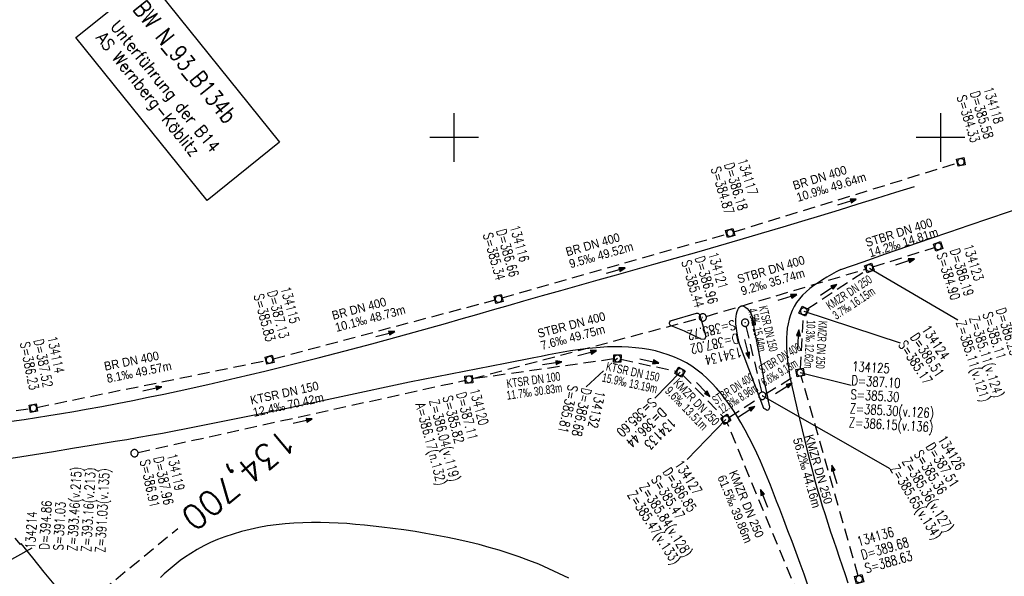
# Model space of a CAD drawing. Extents: x 509711 to 510770, y 487920 to 489033.
# Tile 7 of 11: x 510211 to 510413, y 488510 to 488624. Entities that reach past the tile are written whole.
import ezdxf
from ezdxf.enums import TextEntityAlignment as Align

# ---------------------------------------------------------------- set-up
doc = ezdxf.new("R2010")
doc.units = 0
doc.header["$LTSCALE"] = 10
doc.header["$MEASUREMENT"] = 0
for name, pattern in [('AUSGEZOGEN', [0]), ('LT00', [0]), ('LT17', [0.15, 0.1, -0.05]), ('STRICHLINIE2', [0.375, 0.25, -0.125])]:
    doc.linetypes.add(name, pattern=pattern)
doc.layers.get('0').update_dxf_attribs({"linetype": 'LT00'})
for name, color, linetype in [('-BESCH', 7, 'STRICHLINIE2'), ('-BKAN006', 140, 'LT00'), ('-BSCH006', 5, 'LT00'), ('-Halt-Pfeil', 4, 'LT00'), ('A-TEXT-KILOMETER', 30, 'LT17'), ('BW-SCHRIFT', 20, 'AUSGEZOGEN'), ('RRB_OK', 181, 'Continuous'), ('V_AFBR_BAB', 250, 'LT00'), ('V_BFBR_BAB', 250, 'LT00'), ('V_KA_MULD', 182, 'LT00'), ('V_KA_PRUF', 182, 'LT00'), ('V_RASTER', 250, 'LT00'), ('V_SINKK', 182, 'LT00')]:
    doc.layers.add(name, color=color, linetype=linetype)
doc.styles.add('Haltungsbeschriftung', font='ARIAL.TTF', dxfattribs={"width": 0.75})
doc.styles.add('Kilometrierung', font='romans.shx')
doc.styles.add('ROMANS', font='romans.shx')
doc.styles.add('schachtbeschriftung', font='romans.shx', dxfattribs={"width": 0.75, "height": 0.2})

# ---------------------------------------------------------------- blocks, each defined once
blk = doc.blocks.new('SYMB0003')
at = {"color": 0, "linetype": 'ByBlock'}
for p, q in [((-0.015712, 0), (0.010166, 0.012015)), ((0, -0.021257), (-0.015712, 0)), ((0.010166, 0.012015), (0, -0.021257))]:
    blk.add_line(p, q, dxfattribs=at)
for points in [[(-0.031395, 0.499013), (-0.093691, 0.491144), (-0.154509, 0.475528), (-0.21289, 0.452414), (-0.267913, 0.422164), (-0.318712, 0.385257), (-0.364484, 0.342274), (-0.404509, 0.293893), (-0.438154, 0.240877), (-0.464888, 0.184062), (-0.484292, 0.124345), (-0.496058, 0.062667), (-0.5, 0)], [(-0.5, 0), (-0.496058, -0.062667), (-0.484292, -0.124345), (-0.464888, -0.184062), (-0.438154, -0.240877), (-0.404509, -0.293893), (-0.364485, -0.342274), (-0.318712, -0.385257), (-0.267914, -0.422164), (-0.21289, -0.452414), (-0.154509, -0.475529), (-0.093691, -0.491144), (-0.031395, -0.499014), (0.031395, -0.499014)], [(0.5, 0), (0.496057, 0.062667), (0.484292, 0.124345), (0.464888, 0.184062), (0.438153, 0.240877), (0.404509, 0.293893), (0.364484, 0.342274), (0.318712, 0.385257), (0.267913, 0.422164), (0.21289, 0.452414), (0.154509, 0.475528), (0.093691, 0.491144), (0.031395, 0.499013), (-0.031395, 0.499013)], [(0.031395, -0.499014), (0.093691, -0.491144), (0.154509, -0.475529), (0.21289, -0.452414), (0.267914, -0.422164), (0.318712, -0.385257), (0.364485, -0.342274), (0.404509, -0.293893), (0.438154, -0.240877), (0.464889, -0.184062), (0.484292, -0.124345), (0.496058, -0.062667), (0.5, 0)]]:
    blk.add_lwpolyline(points, dxfattribs=at)
blk = doc.blocks.new('SYMB1210')
at = {"color": 0, "linetype": 'ByBlock'}
blk.add_line((0.018815, -0.179014), (0.055623, -0.17119), dxfattribs=at)
for points in [[(-0.2, -0.2, 0), (-0.2, 0.2, 0), (0.2, 0.2, 0), (0.2, -0.2, 0), (-0.2, -0.2, 0)], [(0.018815, 0.179014, 0), (-0.018815, 0.179014, 0), (-0.055623, 0.17119, 0), (-0.09, 0.155885, 0), (-0.120444, 0.133766, 0), (-0.145623, 0.105801, 0), (-0.164438, 0.073213, 0), (-0.176067, 0.037424, 0), (-0.18, 0, 0)], [(-0.18, 0, 0), (-0.176067, -0.037424, 0), (-0.164438, -0.073213, 0), (-0.145623, -0.105801, 0), (-0.120444, -0.133766, 0), (-0.09, -0.155885, 0), (-0.055623, -0.17119, 0), (-0.018815, -0.179014, 0), (0.018815, -0.179014, 0)], [(0.18, 0, 0), (0.176067, 0.037424, 0), (0.164438, 0.073213, 0), (0.145623, 0.105801, 0), (0.120444, 0.133766, 0), (0.09, 0.155885, 0), (0.055623, 0.17119, 0), (0.018815, 0.179014, 0)], [(0.055623, -0.17119, 0), (0.09, -0.155885, 0), (0.120444, -0.133766, 0), (0.145623, -0.105801, 0), (0.164438, -0.073213, 0), (0.176067, -0.037424, 0), (0.18, 0, 0)]]:
    blk.add_polyline3d(points, dxfattribs=at)
blk = doc.blocks.new('SYMB0652')
at = {"color": 0, "linetype": 'ByBlock'}
blk.add_polyline3d([(-0.15, -0.075, 0), (0.15, -0.075, 0), (0.15, 0.075, 0), (-0.15, 0.075, 0), (-0.15, -0.075, 0)], dxfattribs=at)
blk = doc.blocks.new('SYMB0070')
at = {"color": 0, "linetype": 'ByBlock'}
for p, q in [((-0.5, 0), (0.2, 0)), ((0.5, 0), (0.2, 0.1)), ((0.2, 0.1), (0.2, 0)), ((0.468, 0), (0.21, 0.086)), ((0.21, 0.086), (0.21, -0.086)), ((0.21, -0.086), (0.468, 0)), ((0.22, -0.072), (0.437, 0)), ((0.23, -0.058), (0.405, 0)), ((0.24, -0.045), (0.374, 0)), ((0.342, 0), (0.25, 0.031)), ((0.25, 0.031), (0.25, -0.031)), ((0.25, -0.031), (0.342, 0)), ((0.26, -0.017), (0.31, 0)), ((0.27, -0.003), (0.279, 0))]:
    blk.add_line(p, q, dxfattribs=at)
for points in [[(0.2, 0), (0.2, -0.1), (0.5, 0)], [(0.437, 0), (0.22, 0.072), (0.22, -0.072)], [(0.405, 0), (0.23, 0.058), (0.23, -0.058)], [(0.374, 0), (0.24, 0.045), (0.24, -0.045)], [(0.31, 0), (0.26, 0.017), (0.26, -0.017)], [(0.279, 0), (0.27, 0.003), (0.27, -0.003)]]:
    blk.add_lwpolyline(points, dxfattribs=at)

msp = doc.modelspace()

# ---------------------------------------------------------------- linework, layer by layer
at = {"layer": '-BESCH'}
for p, q in [((510357.47, 488580.61), (510403.48, 488594.78)), ((510309.85, 488567.05), (510356.03, 488580.19)), ((510386.1, 488573.42), (510398.79, 488577.43)), ((510351.83, 488563.25), (510384.66, 488572.98)), ((510372.52, 488564.72), (510384.76, 488572.78)), ((510262.75, 488554.52), (510308.4, 488566.65)), ((510303.75, 488550.49), (510350.39, 488562.85)), ((510371.19, 488552.46), (510371.85, 488563.56)), ((510360, 488561.23), (510363.2, 488547.67)), ((510214.19, 488544.56), (510261.29, 488554.18)), ((510332.79, 488554.5), (510303.78, 488550.4)), ((510334.28, 488554.45), (510345.71, 488551.97)), ((510346.96, 488551.27), (510355.31, 488542.64)), ((510364.01, 488547.33), (510370.51, 488551.32)), ((510383.07, 488509.97), (510371.35, 488550.99)), ((510234.99, 488535.3), (510302.29, 488550.14)), ((510356.47, 488542.5), (510362.74, 488546.53)), ((510154.21, 488536.05), (510212.72, 488544.31)), ((510370.79, 488505.95), (510356.12, 488541.4))]:
    msp.add_line(p, q, dxfattribs=at)
at = {"layer": '-BSCH006'}
for p, q in [((510385.38, 488573.2), (510403.54, 488562.52)), ((510371.89, 488564.31), (510391.69, 488557.79)), ((510333.55, 488554.61), (510332.99, 488554.1)), ((510330.73, 488552.05), (510327.17, 488548.8)), ((510346.44, 488551.81), (510341.25, 488546.43)), ((510371.15, 488551.71), (510381.63, 488549.14)), ((510363.37, 488546.94), (510389.55, 488531.98)), ((510355.84, 488542.1), (510347.88, 488533.86)), ((510200.28, 488508.46), (510213.19, 488515.72))]:
    msp.add_line(p, q, dxfattribs=at)
at = {"layer": 'A-TEXT-KILOMETER', "ltscale": 2.5}
msp.add_line((510224.63, 488504.46), (510243.14, 488519.64), dxfattribs=at)
at = {"layer": 'BW-SCHRIFT'}
msp.add_lwpolyline([(510237.11, 488632.57), (510264.07, 488599.08), (510249.18, 488587.1), (510222.22, 488620.59)], close=True, dxfattribs=at)
at = {"layer": 'RRB_OK', "flags": 128}
msp.add_lwpolyline([(510323.54, 488509.44), (510321.51, 488510.45), (510319.45, 488511.41), (510317.37, 488512.31), (510315.38, 488513.1), (510313.37, 488513.85), (510311.33, 488514.54), (510309.28, 488515.19), (510307.22, 488515.79), (510305.14, 488516.35), (510303.05, 488516.86), (510300.96, 488517.35), (510298.71, 488517.82), (510296.46, 488518.26), (510294.2, 488518.66), (510291.94, 488519.03), (510289.67, 488519.36), (510287.4, 488519.67), (510285.13, 488519.96), (510283.33, 488520.17), (510281.53, 488520.36), (510279.73, 488520.52), (510277.92, 488520.67), (510276.12, 488520.78), (510274.31, 488520.86), (510272.49, 488520.9), (510270.68, 488520.9), (510268.86, 488520.86), (510267.04, 488520.77), (510265.22, 488520.63), (510263.41, 488520.43), (510261.6, 488520.18), (510259.81, 488519.87), (510258.03, 488519.49), (510256.27, 488519.05), (510254.52, 488518.53), (510252.8, 488517.95), (510251.35, 488517.39), (510249.92, 488516.77), (510248.52, 488516.09), (510247.16, 488515.36), (510245.83, 488514.56), (510244.54, 488513.7), (510243.67, 488513.07), (510242.83, 488512.42), (510242, 488511.74), (510241.19, 488511.04), (510240.38, 488510.34), (510239.58, 488509.62)], dxfattribs=at)
at = {"layer": 'V_AFBR_BAB'}
msp.add_line((510363.7, 488544.34), (510358.64, 488557.52), dxfattribs=at)
for points in [[(510208.99, 488541.69), (510211.55, 488542.08), (510214.1, 488542.48), (510216.66, 488542.89), (510219.22, 488543.31), (510221.77, 488543.74), (510224.32, 488544.18), (510227.52, 488544.76), (510230.71, 488545.37), (510233.9, 488545.99), (510237.09, 488546.64), (510240.27, 488547.3), (510243.45, 488547.98), (510249.32, 488549.27), (510255.18, 488550.61), (510261.03, 488551.99), (510266.55, 488553.34), (510272.06, 488554.73), (510277.56, 488556.15), (510283.05, 488557.61), (510288.53, 488559.1), (510291.76, 488560), (510294.99, 488560.91), (510298.22, 488561.82), (510301.44, 488562.74), (510304.67, 488563.66), (510307.89, 488564.59), (510311.11, 488565.51), (510314.34, 488566.43), (510318.15, 488567.52), (510321.96, 488568.59), (510325.77, 488569.67), (510329.58, 488570.74), (510333.39, 488571.81), (510337.21, 488572.89), (510341.02, 488573.96), (510345.46, 488575.22), (510349.9, 488576.48), (510354.33, 488577.76), (510358.77, 488579.04), (510363.2, 488580.34), (510367.62, 488581.66), (510371.49, 488582.82), (510375.36, 488584), (510379.22, 488585.18), (510383.08, 488586.37), (510386.94, 488587.57), (510390.8, 488588.77), (510394.66, 488589.97)], [(510379.51, 488572.91), (510384.1, 488574.5), (510388.69, 488576.08), (510393.28, 488577.66), (510397.87, 488579.24), (510401.9, 488580.62), (510405.92, 488581.99), (510409.95, 488583.36), (510413.98, 488584.73), (510418.01, 488586.1)], [(510379.51, 488572.91), (510378.54, 488572.38), (510377.58, 488571.85), (510376.64, 488571.31), (510375.71, 488570.75), (510374.81, 488570.18), (510373.95, 488569.58), (510373.12, 488568.96), (510372.35, 488568.3), (510371.63, 488567.61), (510370.98, 488566.88), (510370.39, 488566.1), (510369.88, 488565.27), (510369.48, 488564.45), (510369.14, 488563.59), (510368.87, 488562.69), (510368.66, 488561.76), (510368.5, 488560.81), (510368.39, 488559.83), (510368.33, 488558.84), (510368.31, 488557.84), (510368.33, 488556.84), (510368.38, 488555.84), (510368.46, 488554.85), (510368.6, 488553.58), (510368.78, 488552.33), (510368.98, 488551.1), (510369.22, 488549.88), (510369.47, 488548.67), (510369.74, 488547.47), (510370.03, 488546.27), (510370.32, 488545.08), (510370.61, 488543.88), (510371.09, 488541.91), (510371.57, 488539.93), (510372.05, 488537.95), (510372.53, 488535.97), (510373.02, 488533.98), (510373.53, 488531.99), (510374.05, 488530.01), (510374.59, 488528.04), (510375.16, 488526.07), (510375.69, 488524.3), (510376.25, 488522.53), (510376.82, 488520.77), (510377.41, 488519.01), (510378, 488517.26), (510378.6, 488515.5), (510379.19, 488513.75), (510379.79, 488512), (510380.38, 488510.24), (510380.96, 488508.48)], [(510358.64, 488557.52), (510358.46, 488558.45), (510358.28, 488559.39), (510358.12, 488560.31), (510357.99, 488561.23), (510357.94, 488561.72), (510357.91, 488562.22), (510357.91, 488562.72), (510357.95, 488563.22), (510358.05, 488563.75), (510358.2, 488564.29), (510358.32, 488564.58), (510358.46, 488564.87), (510358.62, 488565.11), (510358.81, 488565.3), (510359.03, 488565.41), (510359.26, 488565.42), (510359.5, 488565.36), (510359.75, 488565.24), (510359.99, 488565.08), (510360.22, 488564.89), (510360.61, 488564.48), (510360.92, 488564.04), (510361.15, 488563.57), (510361.32, 488563.07), (510361.44, 488562.55), (510361.52, 488562.02), (510361.58, 488561.48), (510361.62, 488560.93), (510362.04, 488558.82), (510362.45, 488556.7), (510362.86, 488554.58), (510363.16, 488552.99), (510363.46, 488551.4), (510363.77, 488549.81), (510364.08, 488548.22), (510364.33, 488547.03), (510364.58, 488545.84), (510364.83, 488544.64)], [(510350.54, 488563.56), (510351.77, 488559.14), (510351.5, 488558.51), (510350.8, 488558.55), (510347.33, 488560.24), (510344.6, 488561.31), (510344.45, 488561.41), (510344.34, 488561.57), (510344.27, 488561.76), (510344.27, 488561.96), (510344.35, 488562.16), (510344.5, 488562.32), (510344.69, 488562.42), (510349.8, 488563.91), (510349.95, 488563.93), (510350.1, 488563.9), (510350.23, 488563.84), (510350.4, 488563.71), (510350.54, 488563.56)], [(510372.74, 488508), (510371.95, 488510.25), (510371.15, 488512.5), (510370.32, 488514.74), (510369.49, 488516.97), (510368.64, 488519.2), (510367.79, 488521.43), (510366.93, 488523.65), (510366.3, 488525.31), (510365.66, 488526.96), (510365.01, 488528.6), (510364.35, 488530.24), (510363.67, 488531.88), (510362.97, 488533.5), (510362.24, 488535.12), (510361.48, 488536.72), (510360.68, 488538.31), (510359.84, 488539.88), (510358.96, 488541.44), (510358.02, 488542.97), (510357.27, 488544.13), (510356.49, 488545.27), (510355.67, 488546.38), (510354.82, 488547.47), (510353.93, 488548.52), (510353, 488549.52), (510352.04, 488550.48), (510351.03, 488551.39), (510349.98, 488552.23), (510348.88, 488553.01), (510347.74, 488553.71), (510346.55, 488554.35), (510345.31, 488554.9), (510344.03, 488555.39), (510342.72, 488555.8), (510341.38, 488556.15), (510340.03, 488556.43), (510338.65, 488556.65), (510337.27, 488556.82), (510335.87, 488556.93), (510334.48, 488556.99), (510333.09, 488557.01), (510331.54, 488556.97), (510330, 488556.89), (510328.46, 488556.76), (510326.94, 488556.59), (510325.42, 488556.39), (510323.91, 488556.15), (510322.4, 488555.9), (510320.9, 488555.62), (510319.4, 488555.33), (510317.9, 488555.02), (510316.4, 488554.71)], [(510316.4, 488554.71), (510310.5, 488553.57)], [(510310.5, 488553.57), (510290.83, 488549.76), (510262.71, 488543.69), (510244.85, 488540.13), (510242.43, 488539.65), (510240, 488539.2), (510237.57, 488538.76), (510235.13, 488538.34), (510232.7, 488537.92), (510230.26, 488537.52), (510227.82, 488537.12), (510225.38, 488536.72), (510221.48, 488536.09), (510217.57, 488535.45), (510213.67, 488534.83), (510209.76, 488534.2), (510206.44, 488533.68), (510203.12, 488533.15), (510200.52, 488532.75)], [(510364.83, 488544.64), (510364.76, 488544.42), (510364.69, 488544.21), (510364.6, 488544.05), (510364.49, 488543.96), (510364.33, 488543.95), (510364.14, 488544.03), (510363.93, 488544.17), (510363.7, 488544.34)], [(510209.64, 488517.71), (510210.72, 488516.39)]]:
    msp.add_lwpolyline(points, dxfattribs=at)
at = {"layer": 'V_BFBR_BAB'}
msp.add_line((510210.95, 488516.58), (510210.72, 488516.39), dxfattribs=at)
msp.add_lwpolyline([(510223.58, 488501), (510220.42, 488504.88), (510218.05, 488507.8), (510215.68, 488510.72), (510213.32, 488513.65), (510210.95, 488516.58)], dxfattribs=at)
at = {"layer": 'V_RASTER'}
for p, q in [((510300, 488595), (510300, 488605)), ((510400, 488605), (510400, 488595)), ((510305, 488600), (510295, 488600)), ((510405, 488600), (510395, 488600))]:
    msp.add_line(p, q, dxfattribs=at)

# ---------------------------------------------------------------- block references
at = {"layer": '-Halt-Pfeil', "yscale": 4.000000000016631, "zscale": 4}
for p, xscale, rotation in [((510380.77, 488586.74), 3.999999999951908, 17.10972772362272), ((510392.74, 488574.47), 4.000000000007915, 17.51299772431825), ((510333.21, 488572.66), 3.999999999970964, 15.88165772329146), ((510377.02, 488568.74), 4.000000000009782, 33.36237772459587), ((510368.53, 488567.16), 4.00000000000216, 16.50708772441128), ((510285.83, 488559.62), 4.000000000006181, 14.88242772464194), ((510370.76, 488558.49), 4.000000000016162, 86.62115772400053), ((510360.18, 488556.57), 3.999999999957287, 283.2769477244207), ((510327.33, 488555.7), 3.999999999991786, 14.84159772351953), ((510340.11, 488554.1), 3.999999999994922, 347.7262177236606), ((510320.13, 488553.64), 3.99999999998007, 7.833207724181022), ((510237.94, 488548.39), 3.999999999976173, 11.53463772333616), ((510351.2, 488548.26), 4.000000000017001, 314.0510677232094), ((510367.78, 488548.47), 3.999999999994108, 31.55724772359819), ((510360.14, 488543.68), 4.000000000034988, 32.72279772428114), ((510268.85, 488541.74), 3.999999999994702, 12.43236772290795), ((510378.17, 488530.76), 4.000000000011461, 105.9459377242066), ((510363.74, 488525.84), 3.999999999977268, 112.4732677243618)]:
    msp.add_blockref('SYMB0070', p, dxfattribs=dict(at, xscale=xscale, rotation=rotation))
at = {"layer": 'V_KA_MULD', "yscale": 3.800000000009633, "zscale": 3.8}
for p, xscale, rotation in [((510404.2, 488595), 3.800000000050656, 282.0490293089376), ((510356.75, 488580.39), 3.799999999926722, 285.3799339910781), ((510399.5, 488577.65), 3.800000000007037, 288.7642576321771), ((510385.38, 488573.2), 3.799999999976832, 290.3325373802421), ((510309.12, 488566.84), 3.800000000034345, 283.9669856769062), ((510371.89, 488564.31), 3.800000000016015, 334.4348634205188), ((510262.03, 488554.33), 3.800000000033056, 14.25929706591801), ((510333.55, 488554.61), 3.800000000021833, 268.7248018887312), ((510346.44, 488551.81), 3.800000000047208, 239.9276742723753), ((510303.03, 488550.3), 3.799999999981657, 275.6923258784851), ((510371.15, 488551.71), 3.80000000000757, 10.56329399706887), ((510213.46, 488544.41), 3.799999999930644, 280.3655002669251), ((510355.84, 488542.1), 3.800000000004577, 210.7367067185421), ((510383.28, 488509.25), 3.799999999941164, 285.8239067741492)]:
    msp.add_blockref('SYMB1210', p, dxfattribs=dict(at, xscale=xscale, rotation=rotation))
at = {"layer": 'V_KA_PRUF', "xscale": 1.500000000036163, "yscale": 1.50000000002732, "zscale": 1.5, "rotation": 308.8332077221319}
for p in [(510351.11, 488563.04), (510359.82, 488561.96), (510363.37, 488546.94), (510234.25, 488535.14)]:
    msp.add_blockref('SYMB0003', p, dxfattribs=at)
at = {"layer": 'V_SINKK', "xscale": 4.499999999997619, "yscale": 4.500000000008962, "zscale": 4.5, "rotation": 277.7844127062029}
msp.add_blockref('SYMB0652', (510361.55, 488562.27), dxfattribs=at)

# ---------------------------------------------------------------- texts
at = {"layer": '-BKAN006', "style": 'Haltungsbeschriftung'}
for s, rotation, width, p in [('BR DN 400', 17.1097, 0.9, (510369.96, 488589.23)), ('10.9‰ 49.64m', 17.1097, 0.9, (510370.71, 488586.78)), ('STBR DN 400', 17.513, 0.9, (510384.87, 488577.48)), ('BR DN 400', 15.8817, 0.9, (510323.23, 488575.6)), ('14.2‰ 14.81m', 17.513, 0.9, (510385.55, 488575.35)), ('9.5‰ 49.52m', 15.8817, 0.9, (510323.93, 488573.13)), ('STBR DN 400', 16.5071, 0.9, (510358.52, 488569.99)), ('9.2‰ 35.74m', 16.5071, 0.9, (510359.24, 488567.54)), ('KMZR DN 250', 33.3624, 0.65, (510377.24, 488564.52)), ('3.7‰ 16.15m', 33.3624, 0.65, (510378.56, 488562.51)), ('BR DN 400', 14.8824, 0.9, (510275.13, 488562.53)), ('10.1‰ 48.73m', 14.8824, 0.9, (510275.79, 488560.05)), ('4.5‰ 15.44m', 283.2769, 0.6, (510360.43, 488564.68)), ('KTSR DN 150', 283.2769, 0.6, (510362.62, 488565.2)), ('STBR DN 400', 14.8416, 0.9, (510317.4, 488558.82)), ('7.6‰ 49.75m', 14.8416, 0.9, (510318.05, 488556.35)), ('10.3‰ 12.62m', 266.6211, 0.6, (510372.52, 488562.51)), ('KMZR DN 250', 266.6211, 0.6, (510374.93, 488562.37)), ('STBR DN 400', 31.5572, 0.55, (510363.33, 488551.36)), ('BR DN 400', 11.5346, 0.9, (510228.21, 488552.08)), ('8.1‰ 49.57m', 11.5346, 0.9, (510228.72, 488549.57)), ('KTSR DN 150', 347.7262, 0.7, (510331.1, 488552.17)), ('6.6‰ 9.13m', 31.5572, 0.6, (510363.84, 488548.79)), ('KTSR DN 100', 8.0709, 0.7, (510310.89, 488548.53)), ('15.9‰ 13.19m', 347.7262, 0.7, (510330.26, 488549.89)), ('STBR DN 400', 32.7228, 0.6, (510353.79, 488545.05)), ('KTSR DN 150', 12.4324, 0.9, (510258.28, 488545.1)), ('11.7‰ 30.83m', 8.0709, 0.7, (510310.89, 488546.11)), ('9.6‰ 13.51m', 314.0511, 0.75, (510343.2, 488547.8)), ('KMZR DN 250', 314.0511, 0.75, (510344.92, 488549.45)), ('12.3‰ 8.96m', 32.7228, 0.6, (510355.05, 488543.16)), ('12.4‰ 70.42m', 12.4324, 0.9, (510258.83, 488542.6)), ('KMZR DN 250', 285.946, 0.9, (510372.08, 488538.68)), ('56.2‰ 44.16m', 285.946, 0.9, (510369.62, 488537.98)), ('61.5‰ 39.86m', 292.4733, 0.9, (510354.09, 488530.19)), ('KMZR DN 250', 292.4733, 0.9, (510356.46, 488531.17))]:
    msp.add_text(s, height=1.8, rotation=rotation, dxfattribs=dict(at, width=width)).set_placement(p)
at = {"layer": '-BSCH006', "style": 'schachtbeschriftung', "width": 0.75}
for s, rotation, p in [('D=385.58', 287.111, (510406.06, 488609.21)), ('134118', 287.111, (510408.82, 488610.05)), ('S=384.33', 287.111, (510403.31, 488608.36)), ('134117', 287.1097, (510358.28, 488595.34)), ('S=384.87', 287.1097, (510352.77, 488593.64)), ('D=386.18', 287.1097, (510355.52, 488594.49)), ('D=386.66', 285.8817, (510308.66, 488580.89)), ('134116', 285.8817, (510311.43, 488581.68)), ('S=385.34', 285.8817, (510305.89, 488580.11)), ('D=386.19', 287.5117, (510401.94, 488576.85)), ('134123', 287.5117, (510404.69, 488577.72)), ('D=386.96', 286.5071, (510349.47, 488575.29)), ('134121', 286.5071, (510352.23, 488576.11)), ('S=384.90', 287.5117, (510399.19, 488575.99)), ('S=385.44', 286.5071, (510346.71, 488574.47)), ('134115', 284.8824, (510264.33, 488569.05)), ('S=385.83', 284.8824, (510258.77, 488567.57)), ('D=387.13', 284.8824, (510261.55, 488568.31)), ('D=386.25', 287.513, (510411.39, 488564.65)), ('Z=385.11(v.124)', 287.513, (510405.89, 488562.92)), ('S=385.11', 287.513, (510408.64, 488563.79)), ('S=385.72', 193.2769, (510357.54, 488562.55)), ('134124', 303.3624, (510396.06, 488560.59)), ('Z=385.11(v.121)', 287.513, (510403.15, 488562.05)), ('134114', 281.5346, (510216.35, 488558.95)), ('D=387.02', 193.2769, (510358.2, 488559.74)), ('D=386.51', 303.3624, (510393.66, 488559.01)), ('S=386.23', 281.5346, (510210.7, 488557.8)), ('D=387.52', 281.5346, (510213.52, 488558.38)), ('134134', 193.2769, (510358.86, 488556.94)), ('S=385.17', 303.3624, (510391.25, 488557.43)), ('134125', 356.6211, (510381.8, 488552.01)), ('D=387.10', 356.6211, (510381.63, 488549.14)), ('S=385.81', 257.7262, (510323.49, 488549.31)), ('S=385.82', 284.8416, (510297.62, 488546.67)), ('D=387.11', 284.8416, (510300.4, 488547.41)), ('134120', 284.8416, (510303.19, 488548.15)), ('D=386.68', 257.7262, (510326.3, 488548.7)), ('134132', 257.7262, (510329.12, 488548.09)), ('S=385.30', 356.6211, (510381.46, 488546.26)), ('A=386.17(n.132)', 284.8416, (510292.05, 488545.2)), ('Z=386.04(v.119)', 284.8416, (510294.84, 488545.93)), ('S=385.60', 224.0511, (510340.43, 488546.69)), ('Z=385.30(v.126)', 356.6211, (510381.29, 488543.39)), ('D=386.44', 224.0511, (510342.44, 488544.62)), ('134133', 224.0511, (510344.44, 488542.55)), ('Z=386.15(v.136)', 356.6211, (510381.12, 488540.51)), ('134126', 301.5572, (510399.37, 488538.01)), ('D=387.51', 301.5572, (510396.92, 488536.5)), ('D=387.96', 282.4324, (510238.17, 488534.21)), ('134119', 282.4324, (510240.99, 488534.83)), ('S=385.36', 301.5572, (510394.46, 488534.99)), ('S=386.91', 282.4324, (510235.36, 488533.59)), ('134127', 302.7228, (510345.24, 488532.86)), ('Z=385.65(v.134)', 301.5572, (510389.55, 488531.98)), ('Z=385.36(v.127)', 301.5572, (510392.01, 488533.49)), ('S=385.47', 302.7228, (510340.4, 488529.75)), ('D=386.85', 302.7228, (510342.82, 488531.31)), ('Z=393.46(v.215)', 86.9554, (510222.44, 488514.96)), ('Z=393.16(v.213)', 86.9554, (510225.31, 488514.81)), ('Z=391.03(v.135)', 86.9554, (510228.19, 488514.65)), ('Z=385.84(v.128)', 302.7228, (510337.97, 488528.19)), ('Z=385.47(v.133)', 302.7228, (510335.55, 488526.64)), ('D=394.86', 86.9554, (510216.69, 488515.27)), ('S=391.03', 86.9554, (510219.56, 488515.11)), ('134214', 86.9554, (510213.81, 488515.42)), ('134136', 15.9459, (510383.17, 488515.99)), ('D=389.68', 15.9459, (510383.97, 488513.22)), ('S=388.63', 15.9459, (510384.76, 488510.45))]:
    msp.add_text(s, height=2, rotation=rotation, dxfattribs=at).set_placement(p)
at = {"layer": 'A-TEXT-KILOMETER', "style": 'Kilometrierung'}
msp.add_text('134,700', height=5, rotation=219.8332, dxfattribs=at).set_placement((510245.01, 488520.79), align=Align.MIDDLE_RIGHT)
at = {"layer": 'BW-SCHRIFT', "style": 'ROMANS'}
for s, height, width, p in [('BW N_93_B134b', 3.5, 0.8, (510233.76, 488626.37)), ('Unterführung der B14', 2.5, 0.9, (510229.13, 488622.77)), ('AS Wernberg-Köblitz', 2.5, 0.9, (510226.21, 488620.42))]:
    msp.add_text(s, height=height, rotation=308.8223, dxfattribs=dict(at, width=width)).set_placement(p)

doc.saveas('drawing.dxf')
